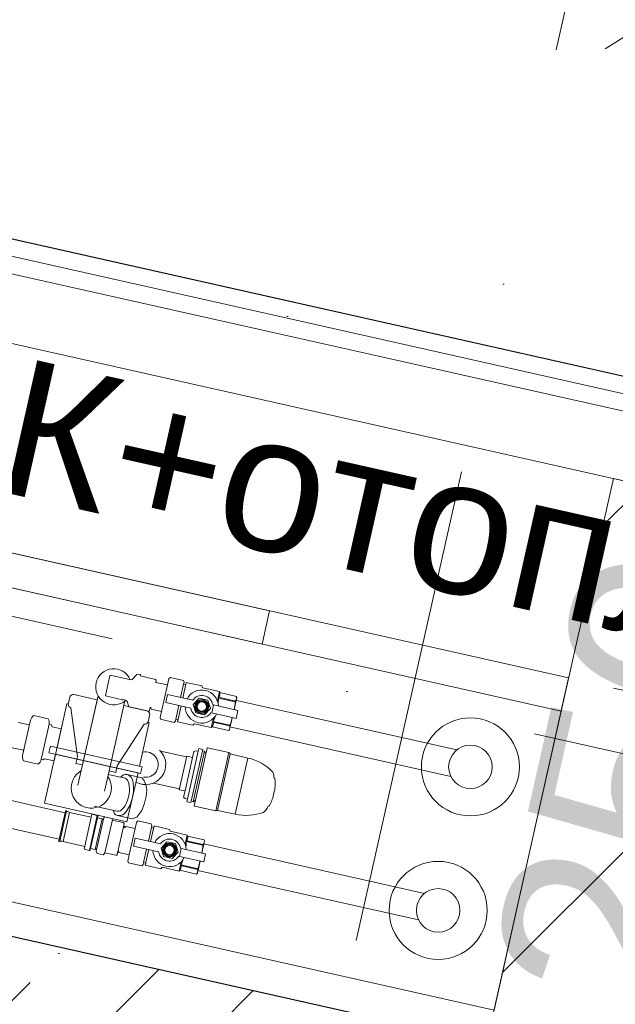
# Model space of a CAD drawing. Header units: millimetres. Extents: x -7218036 to -6523761, y 6117771 to 6337028.
# Tile 120 of 223: x -7153337 to -7152900, y 6136998 to 6137721. Entities that reach past the tile are written whole.
import ezdxf
from ezdxf.enums import TextEntityAlignment as Align

# ---------------------------------------------------------------- set-up
doc = ezdxf.new("R2010")
doc.units = ezdxf.units.MM
doc.header["$MEASUREMENT"] = 0
doc.linetypes.add('Штрихпунктирная', pattern=[670.277762, 352.777767, -176.388884, 0, -141.111112])
for name, color, linetype in [('S - МОП.АР', 7, 'Continuous'), ('АР-Стены_внутренние_пилоны.АР', 7, 'Continuous'), ('АР-Стены_Перегородки_шахты_.АР', 7, 'Continuous'), ('АР-Чертеж-Оси_Осевые размеры.АР', 7, 'Continuous'), ('АР-Чертеж-Размеры.АР', 7, 'Continuous')]:
    doc.layers.add(name, color=color, linetype=linetype)
for name, color, linetype, lineweight in [('АР-Стены_внутренние_пилоны.АР_Ном._пера__1', 7, 'Continuous', 15), ('АР-Стены_Перегородки_шахты_.АР_Ном._пера__1', 7, 'Continuous', 15), ('АР-Чертеж-Оси_Осевые размеры.АР_Ном._пера__120', 7, 'Continuous', 0), ('АР-Чертеж-Размеры.АР_Ном._пера__1', 7, 'Continuous', 0), ('ИОС-Шахты и отверстия.АР_Ном._пера__1', 7, 'Continuous', 0)]:
    doc.layers.add(name, color=color, linetype=linetype, lineweight=lineweight)
doc.styles.add('РЎР“Р•РќР•Р\xa0Р\x98Р\xa0_РЎРўР\x98Р›Р¬_2', font='GOTHIC.TTF')
doc.styles.add('РЎР“Р•РќР•Р\xa0Р\x98Р\xa0_РЎРўР\x98Р›Р¬_8', font='arial.ttf')
doc.dimstyles.new('СГЕНЕРИР_СТИЛЬ__1', dxfattribs={"dimtxt": 150, "dimasz": 142.5, "dimexe": 0.18, "dimexo": 0.0625, "dimgap": 0, "dimtad": 1, "dimdec": 0, "dimzin": 0, "dimdsep": 46, "dimtxsty": 'РЎР“Р•РќР•Р\xa0Р\x98Р\xa0_РЎРўР\x98Р›Р¬_2', "dimblk": 'ARROWHEAD_6', "dimblk1": 'ARROWHEAD_6', "dimblk2": 'ARROWHEAD_6', "dimcen": 0.09, "dimse1": 1, "dimse2": 1, "dimclrd": 7, "dimclre": 7, "dimclrt": 7, "dimazin": 0, "dimtfac": 1, "dimtdec": 4, "dimtmove": 0, "dimatfit": 3, "dimfxl": 1, "dimtolj": 1, "dimtzin": 0, "dimarcsym": 0})
doc.dimstyles.new('СГЕНЕРИР_СТИЛЬ__2', dxfattribs={"dimtxt": 150, "dimasz": 142.5, "dimexe": 0.18, "dimexo": 0.0625, "dimgap": 0, "dimtad": 1, "dimdec": 0, "dimzin": 0, "dimdsep": 46, "dimtxsty": 'РЎР“Р•РќР•Р\xa0Р\x98Р\xa0_РЎРўР\x98Р›Р¬_2', "dimblk": 'ARROWHEAD_6', "dimblk1": 'ARROWHEAD_6', "dimblk2": 'ARROWHEAD_6', "dimcen": 0.09, "dimse1": 1, "dimse2": 1, "dimclrd": 7, "dimclre": 7, "dimclrt": 7, "dimazin": 0, "dimtfac": 1, "dimtdec": 4, "dimtmove": 2, "dimatfit": 3, "dimfxl": 1, "dimtolj": 1, "dimtzin": 0, "dimarcsym": 0})
pattern_1 = [(0, (-6566190.34, 6562677.795), (0, 75), [0, -75])]

# ---------------------------------------------------------------- blocks, each defined once
blk = doc.blocks.new('Стена_25_7', base_point=(-7151193.81, 6136451.97))
at = {"layer": 'АР-Стены_внутренние_пилоны.АР', "linetype": 'Continuous', "lineweight": 0, "true_color": 0x000000}
h = blk.add_hatch(dxfattribs=at)
h.set_pattern_fill('ЖЕЛЕЗОБЕТОН__PROJECT__0007', color=18, style=0, pattern_type=2)
h.set_pattern_definition([(45, (-6566190.34, 6562677.8), (-84.852814, 84.852814), []), (45, (-6566232.77, 6562720.22), (-84.852814, 84.852814), [90, -30, 0, -30])])
h.paths.add_polyline_path([(-7153774.79, 6137144.35), (-7153818.62, 6136949.22), (-7151320.86, 6136388.26), (-7151277.03, 6136583.4)])
at = {"layer": 'АР-Стены_внутренние_пилоны.АР_Ном._пера__1', "color": 7, "linetype": 'Continuous', "lineweight": 30, "flags": 128}
blk.add_lwpolyline([(-7151277.03, 6136583.4), (-7153774.79, 6137144.35)], dxfattribs=at)
blk = doc.blocks.new('Стена_44_7', base_point=(-7151178.43, 6137022.47))
at = {"layer": 'АР-Стены_Перегородки_шахты_.АР', "linetype": 'Continuous', "lineweight": 0, "true_color": 0x000000}
h = blk.add_hatch(dxfattribs=at)
h.set_pattern_fill('ШТУКАТУРКА__ГИПС_03_0007', color=18, style=0, pattern_type=2)
h.set_pattern_definition(pattern_1)
h.paths.add_polyline_path([(-7151167.47, 6137071.25), (-7153665.23, 6137632.21), (-7153667.97, 6137620.02), (-7151170.21, 6137059.05)])
h = blk.add_hatch(dxfattribs=at)
h.set_pattern_fill('ШТУКАТУРКА__ГИПС_03_0007', color=18, style=0, pattern_type=2)
h.set_pattern_definition(pattern_1)
h.paths.add_polyline_path([(-7151170.21, 6137059.05), (-7153667.97, 6137620.02), (-7153670.71, 6137607.82), (-7151172.95, 6137046.86)])
at = {"layer": 'АР-Стены_Перегородки_шахты_.АР_Ном._пера__1', "color": 7, "linetype": 'Continuous', "lineweight": 0}
for p, q in [((-7151170.21, 6137059.05), (-7153667.97, 6137620.02)), ((-7151172.95, 6137046.86), (-7153670.71, 6137607.82))]:
    blk.add_line(p, q, dxfattribs=at)
at = {"layer": 'АР-Стены_Перегородки_шахты_.АР_Ном._пера__1', "color": 7, "linetype": 'Continuous', "lineweight": 0, "flags": 128}
for points in [[(-7151167.47, 6137071.25), (-7153665.23, 6137632.21)], [(-7153681.67, 6137559.04), (-7151183.9, 6136998.07)]]:
    blk.add_lwpolyline(points, dxfattribs=at)
blk = doc.blocks.new('Стена_82_7', base_point=(-7152921.06, 6136952.61))
at = {"layer": 'АР-Стены_внутренние_пилоны.АР', "linetype": 'Continuous', "lineweight": 0, "true_color": 0x000000}
h = blk.add_hatch(dxfattribs=at)
h.set_pattern_fill('БЛОКИ_БЕТОННЫЕ_ЭФФЕКТИВН_7E', color=18, style=0, pattern_type=2)
h.set_pattern_definition([(45, (-6566190.34, 6562677.8), (-127.279217, 127.279217), [])])
h.paths.add_polyline_path([(-7152847.88, 6136936.18), (-7152754.74, 6137350.87), (-7152901.1, 6137383.74), (-7152994.24, 6136969.05)])
at = {"layer": 'АР-Стены_внутренние_пилоны.АР_Ном._пера__1', "color": 7, "linetype": 'Continuous', "lineweight": 15, "flags": 128}
for points in [[(-7152901.1, 6137383.74), (-7152994.24, 6136969.05)], [(-7152754.74, 6137350.87), (-7152901.1, 6137383.74)], [(-7152847.88, 6136936.18), (-7152754.74, 6137350.87)], [(-7152994.24, 6136969.05), (-7152847.88, 6136936.18)]]:
    blk.add_lwpolyline(points, dxfattribs=at)
blk = doc.blocks.new('Стандартный Маркер Сетки[72]_7', base_point=(-7151177.65, 6145559.37))
at = {"layer": 'АР-Чертеж-Оси_Осевые размеры.АР_Ном._пера__120', "color": 7, "linetype": 'Штрихпунктирная', "lineweight": 0}
blk.add_line((-7151396.79, 6144583.67), (-7155955.59, 6124285.78), dxfattribs=at)
at = {"layer": 'АР-Чертеж-Оси_Осевые размеры.АР_Ном._пера__120', "color": 7, "lineweight": 0, "style": 'РЎР“Р•РќР•Р\xa0Р\x98Р\xa0_РЎРўР\x98Р›Р¬_2'}
blk.add_attdef('AC_MarkerText_1', text='', height=350, rotation=347.34172, dxfattribs=at).set_placement((-7156214.36, 6123003.31), align=Align.TOP_CENTER)
blk = doc.blocks.new('Стандартный Маркер Сетки[85]_7', base_point=(-7151177.65, 6145559.37))
at = {"layer": 'АР-Чертеж-Оси_Осевые размеры.АР_Ном._пера__120', "color": 7, "linetype": 'Штрихпунктирная', "lineweight": 0}
blk.add_line((-7151396.79, 6144583.67), (-7155955.59, 6124285.78), dxfattribs=at)
at = {"layer": 'АР-Чертеж-Оси_Осевые размеры.АР_Ном._пера__120', "color": 7, "lineweight": 0, "style": 'РЎР“Р•РќР•Р\xa0Р\x98Р\xa0_РЎРўР\x98Р›Р¬_2'}
blk.add_attdef('AC_MarkerText_1', text='', height=350, rotation=347.34172, dxfattribs=at).set_placement((-7156214.36, 6123003.31), align=Align.TOP_CENTER)
blk = doc.blocks.new('*D514', base_point=(-6566190.34, 6562677.79))
at = {"layer": 'АР-Чертеж-Размеры.АР_Ном._пера__1', "color": 7, "linetype": 'Continuous', "lineweight": 0, "transparency": 16777216}
for p, q in [((-7152207.76, 6139019.47), (-7152232.42, 6138909.7)), ((-7152175.67, 6138820.09), (-7152289.16, 6138999.32)), ((-7152369.62, 6138940.52), (-7152095.21, 6138878.89)), ((-7152232.42, 6138909.7), (-7152574.35, 6137387.22)), ((-7152631.09, 6137476.83), (-7152517.6, 6137297.6)), ((-7152711.55, 6137418.03), (-7152437.14, 6137356.4)), ((-7152574.35, 6137387.22), (-7152599, 6137277.45))]:
    blk.add_line(p, q, dxfattribs=at)
at = {"layer": 'АР-Чертеж-Размеры.АР_Ном._пера__1', "color": 7, "lineweight": 0, "transparency": 16777216, "insert": (-7152438.45, 6138129.2), "char_height": 150, "attachment_point": 7, "rotation": 77.34216, "style": 'РЎР“Р•РќР•Р\xa0Р\x98Р\xa0_РЎРўР\x98Р›Р¬_2'}
blk.add_mtext('\\A1;{\\pql;\\fCentury Gothic|b0|i0|c204|p0;\\W1.000000;1\xa0560}', dxfattribs=at)
blk = doc.blocks.new('ARROWHEAD_6')
at = {"color": 0, "linetype": 'Continuous', "lineweight": 0}
for p, q in [((-0.5, -0.5), (0.5, 0.5)), ((0, 0), (-1, 0))]:
    blk.add_line(p, q, dxfattribs=at)
blk = doc.blocks.new('*D519', base_point=(-6566190.34, 6562677.79))
at = {"layer": 'АР-Чертеж-Размеры.АР_Ном._пера__1', "color": 7, "linetype": 'Continuous', "lineweight": 0, "transparency": 16777216}
for p, q in [((-7153628.82, 6137794.28), (-7153567.19, 6138068.69)), ((-7153508.39, 6137988.23), (-7153687.62, 6137874.74)), ((-7153707.77, 6137956.14), (-7153598.01, 6137931.48)), ((-7153598.01, 6137931.48), (-7152817.45, 6137756.18)), ((-7152848.27, 6137618.97), (-7152786.64, 6137893.38)), ((-7152907.06, 6137699.43), (-7152727.84, 6137812.92)), ((-7152817.45, 6137756.18), (-7152707.69, 6137731.52))]:
    blk.add_line(p, q, dxfattribs=at)
at = {"layer": 'АР-Чертеж-Размеры.АР_Ном._пера__1', "color": 7, "lineweight": 0, "transparency": 16777216, "insert": (-7153372.92, 6137911.68), "char_height": 150, "attachment_point": 7, "rotation": 347.34175, "style": 'РЎР“Р•РќР•Р\xa0Р\x98Р\xa0_РЎРўР\x98Р›Р¬_2'}
blk.add_mtext('\\A1;{\\pql;\\fCentury Gothic|b0|i0|c204|p0;\\W1.000000;800}', dxfattribs=at)
blk = doc.blocks.new('*D523', base_point=(-6566190.34, 6562677.79))
at = {"layer": 'АР-Чертеж-Размеры.АР_Ном._пера__1', "color": 7, "linetype": 'Continuous', "lineweight": 0, "transparency": 16777216}
for p, q in [((-7152786.64, 6137893.38), (-7152848.27, 6137618.97)), ((-7152640.28, 6137860.51), (-7152701.91, 6137586.1)), ((-7152907.07, 6137699.43), (-7152727.84, 6137812.92)), ((-7152817.45, 6137756.18), (-7152927.22, 6137780.83)), ((-7152581.49, 6137780.05), (-7152760.71, 6137666.56)), ((-7152671.1, 6137723.31), (-7152817.45, 6137756.18)), ((-7151695.4, 6137504.18), (-7152671.1, 6137723.31))]:
    blk.add_line(p, q, dxfattribs=at)
at = {"layer": 'АР-Чертеж-Размеры.АР_Ном._пера__1', "color": 7, "lineweight": 0, "transparency": 16777216, "insert": (-7153227.58, 6137879.03), "char_height": 150, "attachment_point": 7, "rotation": 347.34216, "style": 'РЎР“Р•РќР•Р\xa0Р\x98Р\xa0_РЎРўР\x98Р›Р¬_2'}
blk.add_mtext('\\A1;{\\pql;\\fCentury Gothic|b0|i0|c204|p0;\\W1.000000;150}', dxfattribs=at)
blk = doc.blocks.new('*D547', base_point=(-6566190.34, 6562677.79))
at = {"layer": 'АР-Чертеж-Размеры.АР_Ном._пера__1', "color": 7, "linetype": 'Continuous', "lineweight": 0, "transparency": 16777216}
for p, q in [((-7152739.1, 6137308.91), (-7152763.75, 6137199.15)), ((-7152707.01, 6137109.54), (-7152820.49, 6137288.76)), ((-7152900.96, 6137229.96), (-7152626.55, 6137168.33)), ((-7152763.75, 6137199.15), (-7152818.54, 6136955.22)), ((-7152875.28, 6137044.84), (-7152761.79, 6136865.61)), ((-7152955.74, 6136986.04), (-7152681.33, 6136924.41)), ((-7152818.54, 6136955.22), (-7152843.19, 6136845.46))]:
    blk.add_line(p, q, dxfattribs=at)
at = {"layer": 'АР-Чертеж-Размеры.АР_Ном._пера__1', "color": 7, "lineweight": 0, "transparency": 16777216, "insert": (-7152843.51, 6136980.95), "char_height": 150, "attachment_point": 7, "rotation": 77.34172, "style": 'РЎР“Р•РќР•Р\xa0Р\x98Р\xa0_РЎРўР\x98Р›Р¬_2'}
blk.add_mtext('\\A1;{\\pql;\\fCentury Gothic|b0|i0|c204|p0;\\W1.000000;250}', dxfattribs=at)
blk = doc.blocks.new('Стандартный Маркер Сетки[101]_7', base_point=(-7215418.61, 6151224.55))
at = {"layer": 'АР-Чертеж-Оси_Осевые размеры.АР_Ном._пера__120', "color": 7, "linetype": 'Штрихпунктирная', "lineweight": 0}
blk.add_line((-7214442.92, 6151005.42), (-7135501.72, 6133275.64), dxfattribs=at)
at = {"layer": 'АР-Чертеж-Оси_Осевые размеры.АР_Ном._пера__120', "color": 7, "lineweight": 0, "style": 'РЎР“Р•РќР•Р\xa0Р\x98Р\xa0_РЎРўР\x98Р›Р¬_2'}
for tag, p in [('AC_MarkerText_1_0', (-7215836.53, 6151515.2)), ('AC_MarkerText_1_1', (-7133968.24, 6133128.02))]:
    blk.add_attdef(tag, text='', height=350, rotation=347.34172, dxfattribs=at).set_placement(p, align=Align.TOP_CENTER)
blk = doc.blocks.new('Стандартный Маркер Сетки[104]_7', base_point=(-7215418.61, 6151224.55))
at = {"layer": 'АР-Чертеж-Оси_Осевые размеры.АР_Ном._пера__120', "color": 7, "linetype": 'Штрихпунктирная', "lineweight": 0}
blk.add_line((-7214442.92, 6151005.42), (-7135501.72, 6133275.64), dxfattribs=at)
at = {"layer": 'АР-Чертеж-Оси_Осевые размеры.АР_Ном._пера__120', "color": 7, "lineweight": 0, "style": 'РЎР“Р•РќР•Р\xa0Р\x98Р\xa0_РЎРўР\x98Р›Р¬_2'}
for tag, p in [('AC_MarkerText_1_0', (-7215836.53, 6151515.2)), ('AC_MarkerText_1_1', (-7133968.24, 6133128.02))]:
    blk.add_attdef(tag, text='', height=350, rotation=347.34172, dxfattribs=at).set_placement(p, align=Align.TOP_CENTER)
blk = doc.blocks.new('Стандартный Маркер Сетки[107]_7', base_point=(-7215418.61, 6151224.55))
at = {"layer": 'АР-Чертеж-Оси_Осевые размеры.АР_Ном._пера__120', "color": 7, "linetype": 'Штрихпунктирная', "lineweight": 0}
blk.add_line((-7214442.92, 6151005.42), (-7135501.72, 6133275.64), dxfattribs=at)
at = {"layer": 'АР-Чертеж-Оси_Осевые размеры.АР_Ном._пера__120', "color": 7, "lineweight": 0, "style": 'РЎР“Р•РќР•Р\xa0Р\x98Р\xa0_РЎРўР\x98Р›Р¬_2'}
for tag, p in [('AC_MarkerText_1_0', (-7215836.53, 6151515.2)), ('AC_MarkerText_1_1', (-7133968.24, 6133128.02))]:
    blk.add_attdef(tag, text='', height=350, rotation=347.34172, dxfattribs=at).set_placement(p, align=Align.TOP_CENTER)
blk = doc.blocks.new('Стандартный Маркер Сетки[110]_7', base_point=(-7215418.61, 6151224.55))
at = {"layer": 'АР-Чертеж-Оси_Осевые размеры.АР_Ном._пера__120', "color": 7, "linetype": 'Штрихпунктирная', "lineweight": 0}
blk.add_line((-7214442.92, 6151005.42), (-7135501.72, 6133275.64), dxfattribs=at)
at = {"layer": 'АР-Чертеж-Оси_Осевые размеры.АР_Ном._пера__120', "color": 7, "lineweight": 0, "style": 'РЎР“Р•РќР•Р\xa0Р\x98Р\xa0_РЎРўР\x98Р›Р¬_2'}
for tag, p in [('AC_MarkerText_1_0', (-7215836.53, 6151515.2)), ('AC_MarkerText_1_1', (-7133968.24, 6133128.02))]:
    blk.add_attdef(tag, text='', height=350, rotation=347.34172, dxfattribs=at).set_placement(p, align=Align.TOP_CENTER)

msp = doc.modelspace()

# ---------------------------------------------------------------- linework, layer by layer
at = {"layer": 'S - МОП.АР', "color": 254, "linetype": 'Continuous', "lineweight": 0, "true_color": 0xdadada, "flags": 128}
msp.add_lwpolyline([(-7146382.639, 6138251.176), (-7150295.038, 6139130.552), (-7150435.659, 6138504.918), (-7156748.015, 6139923.651), (-7157089.913, 6138401.333), (-7147162.243, 6136171.746), (-7146974.894, 6137005.953), (-7146677.305, 6136939.12)], close=True, dxfattribs=at)
at = {"layer": 'ИОС-Шахты и отверстия.АР_Ном._пера__1', "color": 7, "linetype": 'Continuous', "lineweight": 0}
for p, q in [((-7153714.526, 6137412.688), (-7152933.97, 6137237.378)), ((-7153720.004, 6137388.295), (-7152939.449, 6137212.986)), ((-7153232.832, 6137212.875), (-7153228.483, 6137232.237)), ((-7153216.548, 6137232.898), (-7153218.779, 6137222.963)), ((-7153214.588, 6137234.081), (-7153217.166, 6137222.601)), ((-7152933.97, 6137237.378), (-7152988.755, 6136993.455)), ((-7153279.374, 6137224.368), (-7153294.11, 6137158.756)), ((-7153259.748, 6137220.483), (-7153270.549, 6137172.391)), ((-7153220.094, 6137217.109), (-7153222.326, 6137207.174)), ((-7153218.481, 6137216.747), (-7153221.059, 6137205.267)), ((-7153016.065, 6137184.609), (-7153178.647, 6137221.124)), ((-7153020.447, 6137165.095), (-7153182.559, 6137201.505)), ((-7152988.755, 6136993.455), (-7153769.31, 6137168.764)), ((-7153270.549, 6137172.391), (-7153274.596, 6137154.373)), ((-7153259.485, 6137163.741), (-7153271.857, 6137166.567)), ((-7153303.456, 6137138.441), (-7153357.443, 6137150.567)), ((-7153282.139, 6137143.281), (-7153265.416, 6137139.507)), ((-7153307.837, 6137118.938), (-7153361.815, 6137131.064)), ((-7153285.739, 6137110.684), (-7153279.953, 6137136.442)), ((-7153279.823, 6137134.62), (-7153284.842, 6137112.276)), ((-7153276.395, 6137133.85), (-7153281.413, 6137111.506)), ((-7153280.681, 6137110.265), (-7153275.202, 6137134.659)), ((-7153268.862, 6137133.235), (-7153274.286, 6137109.086)), ((-7153265.338, 6137107.848), (-7153260.299, 6137130.283)), ((-7153265.1, 6137136.354), (-7153254.226, 6137133.912)), ((-7153256.503, 6137107.478), (-7153252.155, 6137126.839)), ((-7153240.22, 6137127.5), (-7153242.451, 6137117.566)), ((-7153238.26, 6137128.683), (-7153240.838, 6137117.203)), ((-7153039.736, 6137079.211), (-7153201.67, 6137115.581)), ((-7153243.766, 6137111.711), (-7153245.997, 6137101.777)), ((-7153242.153, 6137111.349), (-7153244.731, 6137099.869)), ((-7153044.119, 6137059.697), (-7153206.052, 6137096.072))]:
    msp.add_line(p, q, dxfattribs=at)
for points in [[(-7153500.473, 6137338.99), (-7153158.98, 6137262.292), (-7153153.502, 6137286.684), (-7153494.994, 6137363.382)], [(-7153196.957, 6137214.988), (-7153201.313, 6137210.26), (-7153207.585, 6137211.669), (-7153209.501, 6137217.805), (-7153205.145, 6137222.532), (-7153198.873, 6137221.124)], [(-7153248.108, 6137167.35), (-7153315.431, 6137182.471), (-7153314.341, 6137187.327), (-7153247.018, 6137172.207)], [(-7153318.646, 6137145.34), (-7153258.153, 6137131.754), (-7153250.06, 6137167.789), (-7153310.553, 6137181.375)], [(-7153220.629, 6137109.59), (-7153224.985, 6137104.862), (-7153231.257, 6137106.271), (-7153233.173, 6137112.407), (-7153228.817, 6137117.134), (-7153222.545, 6137115.726)]]:
    msp.add_lwpolyline(points, close=True, dxfattribs=at)
for points in [[(-7153228.483, 6137232.237), (-7153237.04, 6137234.159), (-7153236.702, 6137235.662), (-7153237.104, 6137236.297), (-7153248.425, 6137238.839), (-7153248.206, 6137239.815), (-7153250.131, 6137240.248), (-7153251.001, 6137239.976), (-7153254.362, 6137236.329), (-7153255.321, 6137236.029), (-7153270.586, 6137239.458), (-7153270.901, 6137238.055), (-7153274.015, 6137224.191), (-7153261.331, 6137221.342), (-7153261.298, 6137221.489), (-7153258.717, 6137220.906), (-7153257.932, 6137220.087), (-7153256.697, 6137216.131), (-7153243.788, 6137213.231), (-7153242.363, 6137212.88), (-7153241.729, 6137213.282), (-7153241.301, 6137215.184), (-7153240.743, 6137215.872), (-7153240.419, 6137214.579), (-7153232.832, 6137212.875)], [(-7153228.483, 6137232.237), (-7153227.467, 6137236.759), (-7153226.516, 6137237.791), (-7153216.665, 6137235.579), (-7153216.247, 6137234.239), (-7153216.548, 6137232.898), (-7153214.935, 6137232.536), (-7153214.588, 6137234.081), (-7153203.232, 6137231.531), (-7153202.819, 6137230.208), (-7153201.537, 6137229.92), (-7153201.535, 6137229.93), (-7153190.31, 6137227.399), (-7153190.06, 6137226.598), (-7153177.84, 6137223.854), (-7153177.557, 6137222.946), (-7153179.532, 6137214.149), (-7153176.739, 6137213.521), (-7153178.054, 6137207.667), (-7153180.847, 6137208.294), (-7153182.823, 6137199.497), (-7153183.468, 6137198.798), (-7153195.688, 6137201.542), (-7153196.256, 6137200.926), (-7153208.765, 6137203.735), (-7153209.704, 6137202.716), (-7153221.059, 6137205.267), (-7153220.712, 6137206.812), (-7153222.326, 6137207.174), (-7153222.627, 6137205.833), (-7153223.578, 6137204.801), (-7153233.429, 6137207.014), (-7153233.847, 6137208.353), (-7153232.832, 6137212.875)], [(-7153211.239, 6137215.12), (-7153229.719, 6137219.271), (-7153228.404, 6137225.125), (-7153209.924, 6137220.975)], [(-7153190.31, 6137227.399), (-7153191.83, 6137220.632)], [(-7153309.462, 6137186.231), (-7153302.24, 6137218.386), (-7153301.215, 6137218.319)], [(-7153178.054, 6137207.667), (-7153195.973, 6137211.692), (-7153194.658, 6137217.546), (-7153176.739, 6137213.521)], [(-7153178.608, 6137220.437), (-7153190.827, 6137223.182), (-7153190.943, 6137222.669)], [(-7153178.723, 6137219.924), (-7153190.943, 6137222.669)], [(-7153334.728, 6137180.571), (-7153328.926, 6137206.402)], [(-7153315.297, 6137203.341), (-7153321.099, 6137177.51)], [(-7153242.761, 6137204.99), (-7153241.747, 6137204.8), (-7153248.969, 6137172.645)], [(-7153196.256, 6137200.926), (-7153194.736, 6137207.693)], [(-7153182.7, 6137202.214), (-7153194.92, 6137204.959), (-7153194.805, 6137205.472)], [(-7153182.585, 6137202.727), (-7153194.805, 6137205.472)], [(-7153214.348, 6137179.393), (-7153233.564, 6137183.753)], [(-7153205.917, 6137183.58), (-7153213.796, 6137148.489)], [(-7153211.091, 6137146.858), (-7153202.774, 6137183.898)], [(-7153201.312, 6137183.57), (-7153209.629, 6137146.53)], [(-7153207.838, 6137147.664), (-7153200.178, 6137181.779)], [(-7153193.001, 6137139.731), (-7153183.498, 6137182.641)], [(-7153182.435, 6137181.734), (-7153191.779, 6137140.118)], [(-7153215.538, 6137154.413), (-7153210.03, 6137178.941)], [(-7153178.662, 6137137.413), (-7153169.42, 6137178.572)], [(-7153254.226, 6137133.912), (-7153251.039, 6137135.126), (-7153247.295, 6137140.113), (-7153245.319, 6137145.366), (-7153244.175, 6137150.458), (-7153243.687, 6137155.188), (-7153244.103, 6137158.23), (-7153245.446, 6137162.031), (-7153247.349, 6137164.139), (-7153259.08, 6137166.774)], [(-7153302.458, 6137139.828), (-7153307.529, 6137117.247)], [(-7153302.458, 6137139.828), (-7153307.529, 6137117.247)], [(-7153305.075, 6137117.333), (-7153300.276, 6137138.701)], [(-7153289.616, 6137111.555), (-7153283.831, 6137137.313)], [(-7153234.911, 6137109.723), (-7153253.391, 6137113.873), (-7153252.076, 6137119.727), (-7153233.596, 6137115.577)], [(-7153213.982, 6137122.001), (-7153215.502, 6137115.234)], [(-7153202.279, 6137115.039), (-7153214.499, 6137117.784), (-7153214.615, 6137117.271)], [(-7153202.395, 6137114.527), (-7153214.615, 6137117.271)], [(-7153201.726, 6137102.269), (-7153219.645, 6137106.294), (-7153218.33, 6137112.148), (-7153200.411, 6137108.124)], [(-7153219.928, 6137095.528), (-7153218.408, 6137102.295)], [(-7153206.372, 6137096.817), (-7153218.592, 6137099.561), (-7153218.477, 6137100.074)], [(-7153206.257, 6137097.329), (-7153218.477, 6137100.074)]]:
    msp.add_lwpolyline(points, dxfattribs=at)
for points in [[(-7153280.03, 6137221.448), (-7153297.104, 6137225.283, 0.3498386), (-7153299.889, 6137223.942), (-7153301.215, 6137218.319, 0.3988207), (-7153299.292, 6137215.541), (-7153294.544, 6137179.483), (-7153295.64, 6137174.605), (-7153290.795, 6137173.517)], [(-7153260.516, 6137217.065), (-7153243.441, 6137213.23, -0.3498386), (-7153241.497, 6137210.828), (-7153242.703, 6137205.177, -0.3988207), (-7153245.629, 6137203.488), (-7153265.34, 6137172.924), (-7153266.436, 6137168.046), (-7153271.281, 6137169.134)], [(-7153206.495, 6137094.1), (-7153207.14, 6137093.4), (-7153219.36, 6137096.144), (-7153219.928, 6137095.528), (-7153232.437, 6137098.337), (-7153233.376, 6137097.318), (-7153244.731, 6137099.869), (-7153244.384, 6137101.414), (-7153245.997, 6137101.777), (-7153246.299, 6137100.435), (-7153247.25, 6137099.403), (-7153257.101, 6137101.616), (-7153257.519, 6137102.956), (-7153256.503, 6137107.478), (-7153264.09, 6137109.182), (-7153264.415, 6137110.474), (-7153264.947, 6137109.588), (-7153265.338, 6137107.848, -0.4142136), (-7153266.238, 6137107.278), (-7153274.286, 6137109.086), (-7153274.341, 6137108.841), (-7153275.55, 6137107.514), (-7153280.156, 6137108.549), (-7153280.681, 6137110.265), (-7153280.247, 6137112.197, -0.3955896), (-7153281.413, 6137111.506), (-7153284.842, 6137112.276), (-7153285.11, 6137111.082, -0.4151923), (-7153285.739, 6137110.684), (-7153289.616, 6137111.555), (-7153289.123, 6137113.75), (-7153305.075, 6137117.333), (-7153305.671, 6137117.428, 0.0978561), (-7153307.529, 6137117.247, -0.5735555), (-7153308.097, 6137117.777), (-7153303.198, 6137139.592, -0.5734365), (-7153302.458, 6137139.828, 0.12888), (-7153300.276, 6137138.701), (-7153284.324, 6137135.118), (-7153283.831, 6137137.313), (-7153279.953, 6137136.442, -0.415822), (-7153279.555, 6137135.814), (-7153279.823, 6137134.62), (-7153276.395, 6137133.85, -0.391853), (-7153275.637, 6137132.749), (-7153275.202, 6137134.659), (-7153274.504, 6137135.426), (-7153269.166, 6137134.227), (-7153268.862, 6137133.235), (-7153268.917, 6137132.99), (-7153260.869, 6137131.182, -0.4142136), (-7153260.299, 6137130.283), (-7153260.76, 6137128.233), (-7153260.376, 6137128.686), (-7153260.278, 6137128.664), (-7153259.949, 6137127.35), (-7153259.108, 6137128.401), (-7153252.155, 6137126.839), (-7153251.139, 6137131.362), (-7153250.188, 6137132.394), (-7153240.337, 6137130.181), (-7153239.919, 6137128.841), (-7153240.22, 6137127.5), (-7153238.607, 6137127.138), (-7153238.26, 6137128.683), (-7153226.904, 6137126.133), (-7153226.491, 6137124.81), (-7153225.209, 6137124.522), (-7153213.982, 6137122.001), (-7153213.732, 6137121.201), (-7153201.512, 6137118.456), (-7153201.229, 6137117.548), (-7153203.204, 6137108.751), (-7153200.411, 6137108.124), (-7153201.726, 6137102.269), (-7153204.519, 6137102.897)]]:
    msp.add_lwpolyline(points, format="xyb", close=True, dxfattribs=at)
for points in [[(-7153190.827, 6137223.182, 0.2672361), (-7153190.06, 6137226.598), (-7153190.31, 6137227.399)], [(-7153177.84, 6137223.854, -0.267304), (-7153178.608, 6137220.437), (-7153178.723, 6137219.924, -0.0752955), (-7153179.593, 6137214.162)], [(-7153190.943, 6137222.669, -0.0494936), (-7153191.313, 6137218.824)], [(-7153337.959, 6137204.791), (-7153329.704, 6137202.937), (-7153328.926, 6137206.402, -0.1885997), (-7153326.641, 6137209.737), (-7153315.937, 6137207.333, -0.1885997), (-7153315.297, 6137203.341), (-7153313.514, 6137202.941), (-7153313.021, 6137201.555), (-7153306.357, 6137200.058), (-7153311.638, 6137176.544), (-7153318.64, 6137178.117), (-7153319.916, 6137177.244), (-7153321.099, 6137177.51, -0.1885997), (-7153323.384, 6137174.175), (-7153334.088, 6137176.579, -0.2226482), (-7153334.48, 6137181.674), (-7153333.888, 6137184.31), (-7153342.437, 6137186.174)], [(-7153194.805, 6137205.472, 0.0494936), (-7153193.496, 6137209.106)], [(-7153194.92, 6137204.959, -0.2672361), (-7153195.688, 6137201.542), (-7153196.256, 6137200.926)], [(-7153183.468, 6137198.798, 0.267304), (-7153182.7, 6137202.214), (-7153182.585, 6137202.727, 0.0752955), (-7153180.907, 6137208.308)], [(-7153238.794, 6137160.184), (-7153219.629, 6137155.879), (-7153219.746, 6137155.358), (-7153215.538, 6137154.413), (-7153216.556, 6137149.877), (-7153215.454, 6137148.862), (-7153213.796, 6137148.489), (-7153214.231, 6137146.551), (-7153211.307, 6137145.895), (-7153211.091, 6137146.858), (-7153209.629, 6137146.53), (-7153207.838, 6137147.664), (-7153208.768, 6137143.521), (-7153208.579, 6137143.223), (-7153193.001, 6137139.731, 0.1888904), (-7153191.779, 6137140.118), (-7153178.662, 6137137.413, 0.1445231), (-7153157.991, 6137138.703, 0.1539941), (-7153154.813, 6137142.915, 0.2236007), (-7153153.308, 6137144.328, 0.0762183), (-7153150.364, 6137152.676, 0.1077658), (-7153149.498, 6137162.694, 0.2176086), (-7153150.21, 6137163.843, 0.1081867), (-7153151.095, 6137168.314, 0.1449555), (-7153169.42, 6137178.572), (-7153182.435, 6137181.734, 0.2131873), (-7153183.498, 6137182.641), (-7153198.949, 6137186.111), (-7153199.248, 6137185.922), (-7153200.178, 6137181.779), (-7153201.312, 6137183.57), (-7153202.774, 6137183.898), (-7153202.566, 6137184.824), (-7153205.49, 6137185.48), (-7153205.917, 6137183.58), (-7153207.575, 6137183.952), (-7153209.005, 6137183.505), (-7153210.03, 6137178.941), (-7153214.237, 6137179.886), (-7153219.746, 6137155.358)], [(-7153268.168, 6137140.124, 0.3434103), (-7153265.1, 6137136.354, 0.3149343), (-7153258.505, 6137139.64, 0.1054075), (-7153254.093, 6137149.768, 0.1065614), (-7153253.704, 6137160.567, 0.3211674), (-7153257.961, 6137166.52, 0.2873835), (-7153262.692, 6137164.505)], [(-7153214.615, 6137117.271, -0.0494936), (-7153214.985, 6137113.426)], [(-7153214.499, 6137117.784, 0.2672361), (-7153213.732, 6137121.201), (-7153213.982, 6137122.001)], [(-7153201.512, 6137118.456, -0.267304), (-7153202.279, 6137115.039), (-7153202.395, 6137114.527, -0.0752955), (-7153203.265, 6137108.764)], [(-7153218.477, 6137100.074, 0.0494936), (-7153217.168, 6137103.708)], [(-7153207.14, 6137093.4, 0.267304), (-7153206.372, 6137096.817), (-7153206.257, 6137097.329, 0.0752955), (-7153204.579, 6137102.91)], [(-7153218.592, 6137099.561, -0.2672361), (-7153219.36, 6137096.144), (-7153219.928, 6137095.528)]]:
    msp.add_lwpolyline(points, format="xyb", dxfattribs=at)
for centre, radius in [((-7153203.229, 6137216.396), 5.196), ((-7153203.229, 6137216.396), 4.696), ((-7153203.229, 6137216.396), 4), ((-7153203.229, 6137216.396), 3.5), ((-7153006.069, 6137172.115), 36), ((-7153006.069, 6137172.115), 16), ((-7153226.901, 6137110.998), 5.196), ((-7153226.901, 6137110.998), 4.696), ((-7153226.901, 6137110.998), 4), ((-7153226.901, 6137110.998), 3.5), ((-7153029.741, 6137066.717), 36), ((-7153029.741, 6137066.717), 16)]:
    msp.add_circle(centre, radius, dxfattribs=at)
for centre, radius, start, end in [((-7153267.893, 6137230.913), 13.256, 23.11927, 311.564031), ((-7153203.229, 6137216.396), 12.161, 1.623501, 153.0598), ((-7153203.229, 6137216.396), 8.111, 9.049726, 145.633575), ((-7153203.229, 6137216.396), 12.161, 181.623501, 333.0598), ((-7153203.229, 6137216.396), 8.111, 189.049726, 325.633575), ((-7153244.447, 6137173.803), 14.746, 240.434983, 46.228452), ((-7153244.447, 6137173.803), 9.299, 260.93096, 103.905281), ((-7153284.353, 6137156.564), 14.746, 120.040607, 34.642694), ((-7153261.661, 6137159.535), 4.736, 16.670003, 62.637069), ((-7153268.609, 6137156.67), 12.237, 5.929926, 20.192371), ((-7153278.924, 6137155.647), 22.601, 346.595273, 5.809223), ((-7153270.426, 6137150.212), 12.737, 309.516107, 336.726079), ((-7153281.029, 6137155.728), 24.671, 334.686854, 347.545373), ((-7153264.785, 6137143.17), 3.717, 260.224212, 311.496589), ((-7153226.901, 6137110.998), 12.161, 1.623501, 153.0598), ((-7153226.901, 6137110.998), 8.111, 9.049726, 145.633575), ((-7153226.901, 6137110.998), 12.161, 181.623501, 333.0598), ((-7153226.901, 6137110.998), 8.111, 189.049726, 325.633575)]:
    msp.add_arc(centre, radius, start, end, dxfattribs=at)

# ---------------------------------------------------------------- block references
at = {"layer": 'АР-Стены_внутренние_пилоны.АР', "color": 7, "lineweight": 0}
for name, p in [('Стена_82_7', (-7152921.06, 6136952.611)), ('Стена_25_7', (-7151193.81, 6136451.971))]:
    msp.add_blockref(name, p, dxfattribs=at)
at = {"layer": 'АР-Стены_Перегородки_шахты_.АР', "color": 7, "lineweight": 0}
msp.add_blockref('Стена_44_7', (-7151178.427, 6137022.466), dxfattribs=at)
at = {"layer": 'АР-Чертеж-Оси_Осевые размеры.АР', "color": 8, "linetype": 'Continuous', "lineweight": 15}
for name, p in [('Стандартный Маркер Сетки[101]_7', (-7215418.612, 6151224.553)), ('Стандартный Маркер Сетки[104]_7', (-7215418.612, 6151224.553)), ('Стандартный Маркер Сетки[107]_7', (-7215418.612, 6151224.553)), ('Стандартный Маркер Сетки[110]_7', (-7215418.612, 6151224.553)), ('Стандартный Маркер Сетки[72]_7', (-7151177.655, 6145559.367)), ('Стандартный Маркер Сетки[85]_7', (-7151177.655, 6145559.367))]:
    msp.add_blockref(name, p, dxfattribs=at)

# ---------------------------------------------------------------- texts
at = {"layer": 'ИОС-Шахты и отверстия.АР_Ном._пера__1', "color": 7, "linetype": 'Continuous', "lineweight": 0, "insert": (-7153310.206, 6137400.832), "char_height": 100, "attachment_point": 5, "rotation": 347.34165, "style": 'РЎР“Р•РќР•Р\xa0Р\x98Р\xa0_РЎРўР\x98Р›Р¬_8'}
msp.add_mtext('\\A1;{\\pqc;\\fArial|b0|i0|c204|p0;\\W1.000000;шкаф ВК+отопл.}', dxfattribs=at)

# ---------------------------------------------------------------- dimensions: what is measured, and where the dimension line sits
at = {"layer": 'АР-Чертеж-Размеры.АР', "color": 7, "linetype": 'Continuous', "lineweight": 0}
for base, p1, p2, angle, dimstyle, picture, middle, turn in [((-7152574.347, 6137387.217), (-7154650.249, 6139452.717), (-7152416.351, 6137351.733), 257.34216, 'СГЕНЕРИР_СТИЛЬ__2', '*D514', (-7152455.244, 6138396.698), 77.34216), ((-7152817.452, 6137756.175), (-7153714.526, 6137412.688), (-7152933.97, 6137237.378), 347.341754, 'СГЕНЕРИР_СТИЛЬ__2', '*D519', (-7153189.412, 6137947.331), 347.341754), ((-7152817.454, 6137756.176), (-7152754.744, 6137350.87), (-7152901.097, 6137383.743), 167.34216, 'СГЕНЕРИР_СТИЛЬ__1', '*D523', (-7153044.076, 6137914.687), 347.34216), ((-7152818.537, 6136955.225), (-7152933.97, 6137237.378), (-7152988.755, 6136993.455), 257.341723, 'СГЕНЕРИР_СТИЛЬ__2', '*D547', (-7152879.161, 6137164.452), 77.341723)]:
    dim = msp.add_linear_dim(base=base, p1=p1, p2=p2, angle=angle, dimstyle=dimstyle, dxfattribs=at)
    dim.commit()
    dim.dimension.update_dxf_attribs({"geometry": picture, "text_midpoint": middle, "dimtype": 160, "text_rotation": turn})

doc.saveas('drawing.dxf')
